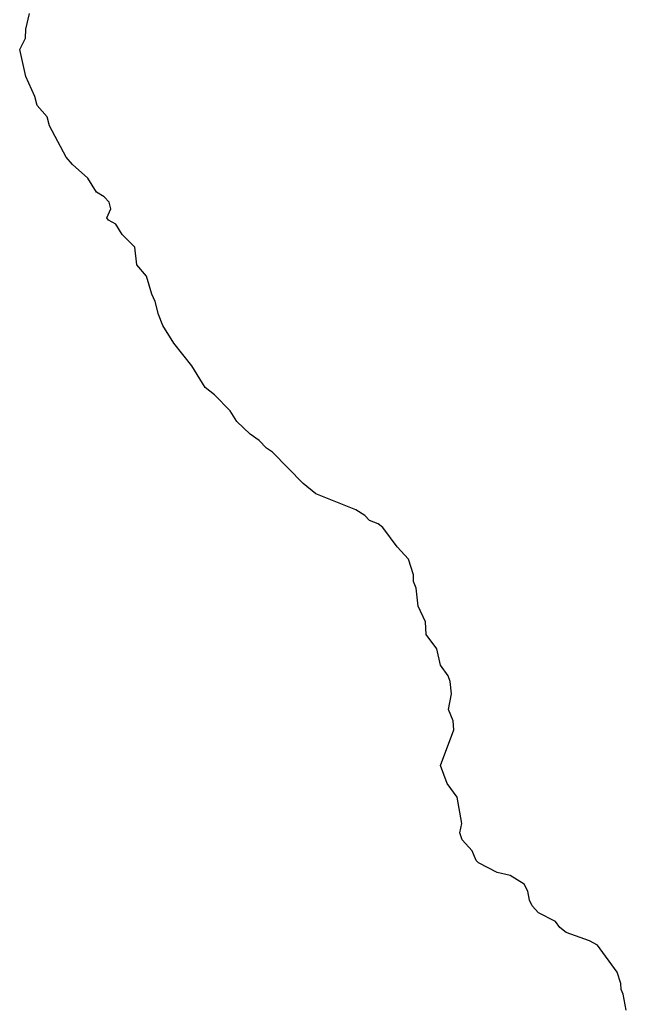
# Model space of a CAD drawing. Extents: x 1862350 to 2057294, y 212041 to 437318.
# Tile 134 of 256: x 1899019 to 1901720, y 357702 to 362088. Entities that reach past the tile are written whole.
import ezdxf

# ---------------------------------------------------------------- set-up
doc = ezdxf.new("R2010")
doc.units = 0

msp = doc.modelspace()

# ---------------------------------------------------------------- linework, layer by layer
at = {"layer": '0CON10XD'}
msp.add_lwpolyline([(1901720, 357675), (1901706.4, 357746.4), (1901697, 357767), (1901696.2, 357795), (1901678.8, 357845), (1901592, 357965), (1901556.2, 357983.8), (1901452.3, 358022.3), (1901424.1, 358044.1), (1901405, 358070), (1901329.5, 358109.5), (1901300.5, 358140.5), (1901288.8, 358165), (1901281.2, 358205), (1901265, 358236.2), (1901202.5, 358275), (1901145, 358288.8), (1901061.7, 358331.7), (1901051.7, 358341.7), (1901033.8, 358385), (1900988.8, 358435), (1900978.8, 358465), (1900987.7, 358507.7), (1900966.2, 358625), (1900922, 358685), (1900892, 358765), (1900952, 358925), (1900948.8, 358965), (1900928.8, 359015), (1900941.2, 359085), (1900935, 359140), (1900926, 359165), (1900893.1, 359213.1), (1900875.9, 359285.9), (1900828.3, 359348.3), (1900826, 359405), (1900793.8, 359475), (1900783.8, 359555), (1900772, 359585), (1900772, 359615), (1900750, 359685), (1900699.7, 359739.7), (1900636.2, 359825), (1900615, 359842), (1900576.8, 359856.8), (1900555, 359878.8), (1900515, 359903.8), (1900337.5, 359975), (1900281.3, 360021.3), (1900145, 360161.2), (1900118.3, 360178.3), (1900085, 360213.8), (1900045, 360242), (1899985, 360298), (1899955.4, 360345.4), (1899886.3, 360416.3), (1899845, 360448.8), (1899785.6, 360545.6), (1899705, 360646.7), (1899655.8, 360725.8), (1899636, 360775), (1899622.3, 360832.3), (1899606.7, 360865), (1899583.8, 360945), (1899540, 360995), (1899530.8, 361075), (1899475, 361130.5), (1899447.3, 361177.3), (1899414.1, 361194.1), (1899406.7, 361205), (1899424.6, 361245), (1899416.6, 361275), (1899395, 361298.5), (1899359.8, 361319.8), (1899321.8, 361381.8), (1899253.2, 361443.2), (1899226, 361476), (1899151.1, 361615), (1899141.2, 361655), (1899096.2, 361705), (1899086, 361745), (1899046.2, 361835), (1899018.5, 361955), (1899044.4, 362005), (1899045.6, 362045.6), (1899062.9, 362115)], dxfattribs=at)

doc.saveas('drawing.dxf')
